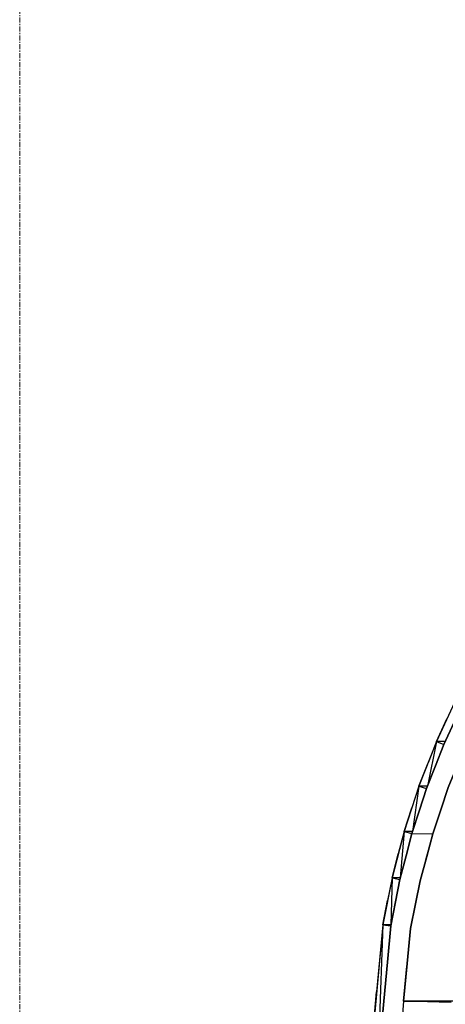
# Model space of a CAD drawing. Header units: millimetres. Extents: x 61846 to 198573, y 13020 to 52988.
# Tile 230 of 240: x 185738 to 186801, y 24678 to 27141. Entities that reach past the tile are written whole.
import ezdxf

# ---------------------------------------------------------------- set-up
doc = ezdxf.new("R2010")
doc.units = ezdxf.units.MM
doc.linetypes.add('Grid Line', pattern=[22.225, 12.7, -3.175, 3.175, -3.175])
doc.layers.add('A-ROOF', color=132, linetype='Continuous', lineweight=35)
doc.layers.add('S-GRID', color=1, linetype='Continuous', lineweight=18)

# ---------------------------------------------------------------- blocks, each defined once
blk = doc.blocks.new('27_NOAHH_Dak_Dak-x 2835671 - 21_10_Baksteen wit halfsteens-163091-GZ lierenkamer 4')
at = {"layer": 'A-ROOF', "color": 250, "lineweight": 25}
for p, q in [((-49168.2, 25444.2), (-49218.5, 25335.6)), ((-49218.5, 25335.6), (-49192.4, 25391.9)), ((-49218.5, 25335.6), (-49192.4, 25391.9)), ((-49174.1, 25383.8), (-49200, 25328.1)), ((-49218.5, 25335.6), (-49262.3, 25224.2)), ((-49218.5, 25335.6), (-49240.8, 25224.2)), ((-49218.5, 25335.6), (-49239.6, 25282)), ((-49218.5, 25335.6), (-49239.6, 25282)), ((-49200, 25328.1), (-49220.8, 25275.1)), ((-49196.5, 25335.6), (-49218.5, 25335.6)), ((-49218.5, 25335.6), (-49200, 25328.1)), ((-49262.3, 25224.2), (-49239.6, 25282)), ((-49262.3, 25224.2), (-49239.6, 25282)), ((-49220.8, 25275.1), (-49243.3, 25217.9)), ((-49262.3, 25224.2), (-49299.3, 25110.4)), ((-49262.3, 25224.2), (-49280.1, 25169.4)), ((-49262.3, 25224.2), (-49280.1, 25169.4)), ((-49262.3, 25224.2), (-49278.3, 25110.4)), ((-49240.8, 25224.2), (-49262.3, 25224.2)), ((-49262.3, 25224.2), (-49243.3, 25217.9)), ((-49243.3, 25217.9), (-49261, 25163.7)), ((-49299.3, 25110.4), (-49280.1, 25169.4)), ((-49299.3, 25110.4), (-49280.1, 25169.4)), ((-49261, 25163.7), (-49280, 25105.3)), ((-49299.3, 25110.4), (-49329.5, 24994.6)), ((-49299.3, 25110.4), (-49313.9, 25054.6)), ((-49299.3, 25110.4), (-49313.9, 25054.6)), ((-49299.3, 25110.4), (-49308.9, 24994.6)), ((-49278.3, 25110.4), (-49299.3, 25110.4)), ((-49299.3, 25110.4), (-49280, 25105.3)), ((-49280, 25105.3), (-49294.4, 25050.1)), ((-49329.5, 24994.6), (-49313.9, 25054.6)), ((-49329.5, 24994.6), (-49313.9, 25054.6)), ((-49294.4, 25050.1), (-49309.9, 24990.7)), ((-49329.5, 24994.6), (-49352.7, 24877.2)), ((-49329.5, 24994.6), (-49340.7, 24938)), ((-49329.5, 24994.6), (-49340.7, 24938)), ((-49329.5, 24994.6), (-49332.3, 24877.2)), ((-49308.9, 24994.6), (-49329.5, 24994.6)), ((-49329.5, 24994.6), (-49309.9, 24990.7)), ((-49309.9, 24990.7), (-49320.9, 24934.7)), ((-49352.7, 24877.2), (-49340.7, 24938)), ((-49352.7, 24877.2), (-49340.7, 24938)), ((-49320.9, 24934.7), (-49332.8, 24874.5)), ((-49352.7, 24877.2), (-49384.8, 24529.6)), ((-49352.7, 24877.2), (-49368.1, 24709.6)), ((-49352.7, 24877.2), (-49368.1, 24709.6)), ((-49352.7, 24877.2), (-49364.7, 24529.6)), ((-49332.3, 24877.2), (-49352.7, 24877.2)), ((-49352.7, 24877.2), (-49332.8, 24874.5)), ((-49332.8, 24874.5), (-49349.4, 24695.2)), ((-49384.8, 24529.6), (-49368.1, 24709.6)), ((-49384.8, 24529.6), (-49368.1, 24709.6)), ((-49349.4, 24695.2), (-49364.9, 24527.4))]:
    blk.add_line(p, q, dxfattribs=at)
blk = doc.blocks.new('27_NOAHH_Dak_Dak-x 2835671 - 21_10_Hout-163087-GZ lierenkamer 4')
at = {"layer": 'A-ROOF', "color": 250, "lineweight": 25}
for p, q in [((-49174.1, 25383.9), (-49200, 25328.1)), ((-49200, 25328.1), (-49174.1, 25383.9)), ((-49200, 25328), (-49220.9, 25275)), ((-49220.9, 25275), (-49200, 25328)), ((-49200, 25328.1), (-49200, 25328)), ((-49200, 25328.1), (-49200, 25328)), ((-49200, 25328), (-49200, 25328.1)), ((-49220.9, 25275), (-49243.3, 25217.9)), ((-49243.3, 25217.9), (-49220.9, 25275)), ((-49243.3, 25217.9), (-49261, 25163.7)), ((-49261, 25163.7), (-49243.3, 25217.9)), ((-49189.1, 25220.5), (-49207.8, 25164.9)), ((-49189.1, 25220.5), (-49207.8, 25164.9)), ((-49207.8, 25164.9), (-49227.9, 25105.1)), ((-49207.8, 25164.9), (-49227.9, 25105.1)), ((-49261, 25163.7), (-49280, 25105.3)), ((-49280, 25105.3), (-49261, 25163.7)), ((-49280, 25105.2), (-49294.4, 25050)), ((-49294.4, 25050), (-49280, 25105.2)), ((-49280, 25105.3), (-49280, 25105.2)), ((-49280, 25105.3), (-49280, 25105.2)), ((-49280, 25105.3), (-49227.9, 25105)), ((-49280, 25105.2), (-49280, 25105.3)), ((-49227.9, 25105), (-49243.1, 25048.3)), ((-49227.9, 25105), (-49243.1, 25048.3)), ((-49227.9, 25105.1), (-49227.9, 25105)), ((-49227.9, 25105.1), (-49227.9, 25105)), ((-49294.4, 25050), (-49309.9, 24990.7)), ((-49309.9, 24990.7), (-49294.4, 25050)), ((-49243.1, 25048.3), (-49259.3, 24987.3)), ((-49243.1, 25048.3), (-49259.3, 24987.3)), ((-49309.9, 24990.7), (-49320.9, 24934.7)), ((-49320.9, 24934.7), (-49309.9, 24990.7)), ((-49259.3, 24987.3), (-49270.9, 24929.7)), ((-49259.3, 24987.3), (-49270.9, 24929.7)), ((-49320.9, 24934.7), (-49332.8, 24874.5)), ((-49332.8, 24874.5), (-49320.9, 24934.7)), ((-49270.9, 24929.7), (-49283.3, 24867.9)), ((-49270.9, 24929.7), (-49283.3, 24867.9)), ((-49332.8, 24874.5), (-49341.2, 24783.6)), ((-49341.2, 24783.6), (-49332.8, 24874.5)), ((-49283.3, 24867.9), (-49292.3, 24773.9)), ((-49283.3, 24867.9), (-49292.3, 24773.9)), ((-49341.2, 24783.6), (-49350.2, 24686.1)), ((-49350.2, 24686.1), (-49341.2, 24783.6)), ((-49300.8, 24686.1), (-49292.3, 24773.9)), ((-49292.3, 24773.9), (-49300.8, 24686.1)), ((-49357.8, 24604), (-49350.2, 24686.1)), ((-49357.8, 24604), (-49350.2, 24686.1)), ((-49300.8, 24686.1), (-49315.8, 24503.3)), ((-49300.8, 24686.1), (-49315.8, 24503.3))]:
    blk.add_line(p, q, dxfattribs=at)
blk = doc.blocks.new('27_NOAHH_Dak_Dak-x 2835671 - 27_10_Kunststof-163083-GZ lierenkamer 4')
at = {"layer": 'A-ROOF', "color": 250, "lineweight": 25}
for p, q in [((-47843.9, 26372.5), (-47887.3, 26365.5)), ((-47887.3, 26365.5), (-47843.9, 26372.5)), ((-47827.8, 26374), (-47843.9, 26372.5)), ((-47843.9, 26372.5), (-47827.8, 26374)), ((-47793.2, 26377.1), (-47827.8, 26374)), ((-47827.8, 26374), (-47793.2, 26377.1)), ((-47793.2, 26377.1), (-47738.8, 26381.9)), ((-47793.2, 26377.1), (-47738.8, 26381.9)), ((-47738.8, 26381.9), (-47738.1, 26382)), ((-47738.8, 26381.9), (-47738.1, 26382)), ((-47738.1, 26382), (-47737.4, 26382)), ((-47738.1, 26382), (-47737.4, 26382)), ((-47705.1, 26385.4), (-47737.4, 26382)), ((-47737.4, 26382), (-47705.1, 26385.4)), ((-47705.1, 26385.4), (-47670.3, 26389.1)), ((-47705.1, 26385.4), (-47670.3, 26389.1)), ((-47670.3, 26389.1), (-47669.5, 26373)), ((-47670.3, 26389.1), (-47669.5, 26373)), ((-47668.9, 26360.9), (-47669.5, 26373)), ((-47669.5, 26373), (-47668.8, 26357.8)), ((-47948.1, 26355.6), (-48001.2, 26342.9)), ((-48001.2, 26342.9), (-47948.1, 26355.6)), ((-47948.1, 26355.6), (-47941.7, 26356.6)), ((-47948.1, 26355.6), (-47941.7, 26356.6)), ((-47887.3, 26365.5), (-47941.7, 26356.6)), ((-47941.7, 26356.6), (-47887.3, 26365.5)), ((-47668.8, 26357.8), (-47744, 26345.5)), ((-47668.8, 26357.8), (-47744, 26345.5)), ((-47668.8, 26357.8), (-47668.9, 26360.9)), ((-48050.8, 26331.1), (-48094.9, 26317.1)), ((-48094.9, 26317.1), (-48050.8, 26331.1)), ((-48001.2, 26342.9), (-48050.8, 26331.1)), ((-48050.8, 26331.1), (-48001.2, 26342.9)), ((-47850.5, 26328.2), (-47889.9, 26321.8)), ((-47856, 26327.3), (-47889.9, 26321.8)), ((-47850.5, 26328.2), (-47856, 26327.3)), ((-47814.2, 26334), (-47850.5, 26328.2)), ((-47814.2, 26334), (-47850.5, 26328.2)), ((-47744, 26345.5), (-47814.2, 26334)), ((-47744, 26345.5), (-47814.2, 26334)), ((-48151.4, 26299.2), (-48200.9, 26279.5)), ((-48200.9, 26279.5), (-48151.4, 26299.2)), ((-48099.3, 26315.7), (-48151.4, 26299.2)), ((-48151.4, 26299.2), (-48099.3, 26315.7)), ((-48094.9, 26317.1), (-48099.3, 26315.7)), ((-48099.3, 26315.7), (-48094.9, 26317.1)), ((-48007.8, 26280.8), (-47930.5, 26307.8)), ((-47930.5, 26307.8), (-48007.8, 26280.8)), ((-47915.1, 26313.2), (-47930.5, 26307.8)), ((-47915.1, 26313.2), (-47930.5, 26307.8)), ((-47915.1, 26313.2), (-47903, 26317.4)), ((-47903, 26317.4), (-47915.1, 26313.2)), ((-47889.9, 26321.8), (-47903, 26317.4)), ((-47889.9, 26321.8), (-47903, 26317.4)), ((-48200.9, 26279.5), (-48244.6, 26262)), ((-48244.6, 26262), (-48200.9, 26279.5)), ((-48007.8, 26280.8), (-48061.6, 26262)), ((-48038.7, 26270), (-48007.8, 26280.8)), ((-48260.4, 26254.8), (-48297.5, 26236.7)), ((-48297.5, 26236.7), (-48260.4, 26254.8)), ((-48252.3, 26258.7), (-48260.4, 26254.8)), ((-48260.4, 26254.8), (-48252.3, 26258.7)), ((-48252.3, 26258.7), (-48249.4, 26260.1)), ((-48249.4, 26260.1), (-48252.3, 26258.7)), ((-48249.4, 26260.1), (-48252.3, 26258.7)), ((-48249.4, 26260.1), (-48252.3, 26258.7)), ((-48252.3, 26258.7), (-48249.4, 26260.1)), ((-48249.4, 26260.1), (-48247.1, 26261)), ((-48249.4, 26260.1), (-48247.1, 26261)), ((-48249.4, 26260.1), (-48247.1, 26261)), ((-48249.4, 26260.1), (-48247.1, 26261)), ((-48244.6, 26262), (-48247.1, 26261)), ((-48247.1, 26261), (-48244.6, 26262)), ((-48082.6, 26254.7), (-48125.1, 26232.5)), ((-48082.6, 26254.7), (-48125.1, 26232.5)), ((-48082.6, 26254.7), (-48078.5, 26256.2)), ((-48078.5, 26256.2), (-48082.6, 26254.7)), ((-48068.5, 26259.6), (-48078.5, 26256.2)), ((-48078.5, 26256.2), (-48073.4, 26257.9)), ((-48073.4, 26257.9), (-48068.5, 26259.6)), ((-48061.6, 26262), (-48068.5, 26259.6)), ((-48061.6, 26262), (-48068.5, 26259.6)), ((-48061.6, 26262), (-48038.7, 26270)), ((-48344.4, 26213.9), (-48297.5, 26236.7)), ((-48344.4, 26213.9), (-48297.5, 26236.7)), ((-48125.1, 26232.5), (-48163.3, 26212.6)), ((-48125.1, 26232.5), (-48153.1, 26217.9)), ((-48346.7, 26212.6), (-48388.3, 26188.5)), ((-48388.3, 26188.5), (-48346.7, 26212.6)), ((-48346.7, 26212.6), (-48345.6, 26213.2)), ((-48346.7, 26212.6), (-48345.6, 26213.2)), ((-48345.6, 26213.2), (-48344.4, 26213.9)), ((-48345.6, 26213.2), (-48344.4, 26213.9)), ((-48201.8, 26192.5), (-48163.3, 26212.6)), ((-48163.3, 26212.6), (-48201.8, 26192.5)), ((-48153.1, 26217.9), (-48163.3, 26212.6)), ((-48435.7, 26161), (-48388.3, 26188.5)), ((-48435.7, 26161), (-48388.3, 26188.5)), ((-48245.5, 26169.7), (-48207.1, 26189.7)), ((-48207.1, 26189.7), (-48245.5, 26169.7)), ((-48207.1, 26189.7), (-48201.8, 26192.5)), ((-48201.8, 26192.5), (-48207.1, 26189.7)), ((-48479.7, 26131.1), (-48435.7, 26161)), ((-48479.7, 26131.1), (-48435.7, 26161)), ((-48292.6, 26144.7), (-48276.1, 26153.5)), ((-48276.1, 26153.5), (-48292.6, 26144.7)), ((-48276.1, 26153.5), (-48245.5, 26169.7)), ((-48245.5, 26169.7), (-48276.1, 26153.5)), ((-48523, 26101.6), (-48486.3, 26126.6)), ((-48523, 26101.6), (-48486.3, 26126.6)), ((-48479.7, 26131.1), (-48486.3, 26126.6)), ((-48486.3, 26126.6), (-48479.7, 26131.1)), ((-48306, 26137.6), (-48337.8, 26112.2)), ((-48306, 26137.6), (-48337.8, 26112.2)), ((-48292.6, 26144.7), (-48306, 26137.6)), ((-48306, 26137.6), (-48298, 26141.8)), ((-48298, 26141.8), (-48292.6, 26144.7)), ((-48564.8, 26069.3), (-48523, 26101.6)), ((-48564.8, 26069.3), (-48523, 26101.6)), ((-48337.8, 26112.2), (-48367.4, 26088.6)), ((-48364.8, 26090.7), (-48337.8, 26112.2)), ((-48458.2, 26017.3), (-48367.4, 26088.6)), ((-48367.4, 26088.6), (-48458.2, 26017.3)), ((-48367.4, 26088.6), (-48364.8, 26090.7)), ((-48603.9, 26039.2), (-48564.8, 26069.3)), ((-48603.9, 26039.2), (-48564.8, 26069.3)), ((-48644, 26004.7), (-48603.9, 26039.2)), ((-48644, 26004.7), (-48603.9, 26039.2)), ((-48681.4, 25972.5), (-48644, 26004.7)), ((-48681.4, 25972.5), (-48644, 26004.7)), ((-48557.6, 25939.2), (-48458.2, 26017.3)), ((-48458.2, 26017.3), (-48557.6, 25939.2)), ((-48719.6, 25936), (-48681.4, 25972.5)), ((-48719.6, 25936), (-48681.4, 25972.5)), ((-48755.3, 25901.8), (-48719.6, 25936)), ((-48755.3, 25901.8), (-48719.6, 25936)), ((-48557.6, 25939.2), (-48615.1, 25879.3)), ((-48557.6, 25939.2), (-48615.1, 25879.3)), ((-48755.3, 25901.8), (-48788.9, 25866)), ((-48788.9, 25866), (-48755.3, 25901.8)), ((-48669.2, 25823), (-48615.1, 25879.3)), ((-48615.1, 25879.3), (-48669.2, 25823)), ((-48788.9, 25866), (-48825.3, 25827.2)), ((-48825.3, 25827.2), (-48788.9, 25866)), ((-48825.3, 25827.2), (-48856.9, 25789.7)), ((-48856.9, 25789.7), (-48825.3, 25827.2)), ((-48704.1, 25784.8), (-48669.2, 25823)), ((-48669.2, 25823), (-48704.1, 25784.8)), ((-48856.9, 25789.7), (-48891.1, 25749.1)), ((-48891.1, 25749.1), (-48856.9, 25789.7)), ((-48736.8, 25749.1), (-48704.1, 25784.8)), ((-48704.1, 25784.8), (-48736.8, 25749.1)), ((-48891.1, 25749.1), (-48928.7, 25698.6)), ((-48928.7, 25698.6), (-48891.1, 25749.1)), ((-48736.8, 25749.1), (-48756.1, 25719.7)), ((-48745.8, 25735.4), (-48756.1, 25719.7)), ((-48736.8, 25749.1), (-48745.8, 25735.4)), ((-48756.1, 25719.7), (-48777.1, 25688)), ((-48756.1, 25719.7), (-48777.1, 25688)), ((-48928.7, 25698.6), (-48963.9, 25651.3)), ((-48963.9, 25651.3), (-48928.7, 25698.6)), ((-48777.1, 25688), (-48864.5, 25561.2)), ((-48777.1, 25688), (-48864.5, 25561.2)), ((-48963.9, 25651.3), (-48995.8, 25602.2)), ((-48995.8, 25602.2), (-48963.9, 25651.3)), ((-48995.8, 25602.2), (-49030.3, 25549.2)), ((-49030.3, 25549.2), (-48995.8, 25602.2)), ((-48864.5, 25561.2), (-48947, 25441.5)), ((-48924, 25474.8), (-48864.5, 25561.2)), ((-49030.3, 25549.2), (-49059, 25498.2)), ((-49059, 25498.2), (-49030.3, 25549.2)), ((-49059, 25498.2), (-49090.1, 25443)), ((-49090.1, 25443), (-49059, 25498.2)), ((-48947, 25441.5), (-48924, 25474.8)), ((-49090.1, 25443), (-49115.6, 25390.3)), ((-49115.6, 25390.3), (-49090.1, 25443)), ((-48947, 25441.5), (-48978.3, 25376)), ((-48947, 25441.5), (-48978.3, 25376)), ((-49115.6, 25390.3), (-49143.1, 25333.4)), ((-49143.1, 25333.4), (-49115.6, 25390.3)), ((-48978.3, 25376), (-49012, 25305.4)), ((-48978.3, 25376), (-49012, 25305.4)), ((-49143.1, 25333.4), (-49165.3, 25279.1)), ((-49165.3, 25279.1), (-49143.1, 25333.4)), ((-49012, 25305.4), (-49030.1, 25267.4)), ((-49012, 25305.4), (-49030.1, 25267.4)), ((-49165.3, 25279.1), (-49189.1, 25220.5)), ((-49189.1, 25220.5), (-49165.3, 25279.1)), ((-49030.1, 25267.4), (-49047, 25231.8)), ((-49035.9, 25255.1), (-49030.1, 25267.4)), ((-49047, 25231.8), (-49042.2, 25241.8)), ((-49042.2, 25241.8), (-49035.9, 25255.1)), ((-49189.1, 25220.5), (-49207.8, 25164.9)), ((-49207.8, 25164.9), (-49189.1, 25220.5)), ((-49047, 25231.8), (-49078.1, 25140.6)), ((-49047, 25231.8), (-49078.1, 25140.6)), ((-49207.8, 25164.9), (-49227.9, 25105)), ((-49227.9, 25105), (-49207.8, 25164.9)), ((-49078.1, 25140.6), (-49111.6, 25042.3)), ((-49078.1, 25140.6), (-49111.6, 25042.3)), ((-49227.9, 25105), (-49243, 25048.3)), ((-49243, 25048.3), (-49227.9, 25105)), ((-49243, 25048.3), (-49259.3, 24987.3)), ((-49259.3, 24987.3), (-49243, 25048.3)), ((-49111.6, 25042.3), (-49117.3, 25024.5)), ((-49111.6, 25042.3), (-49117.3, 25024.5)), ((-49122.6, 25007.9), (-49117.3, 25024.5)), ((-49117.3, 25024.5), (-49122.6, 25007.9)), ((-49122.6, 25007.9), (-49125.9, 24986.3)), ((-49122.6, 25007.9), (-49125.2, 24991)), ((-49259.3, 24987.3), (-49270.9, 24929.7)), ((-49270.9, 24929.7), (-49259.3, 24987.3)), ((-49125.9, 24986.3), (-49129.4, 24963.1)), ((-49125.9, 24986.3), (-49129.4, 24963.1)), ((-49125.2, 24991), (-49125.9, 24986.3)), ((-49129.4, 24963.1), (-49153.2, 24820)), ((-49129.4, 24963.1), (-49153.2, 24820)), ((-49270.9, 24929.7), (-49283.3, 24867.9)), ((-49283.3, 24867.9), (-49270.9, 24929.7)), ((-49283.3, 24867.9), (-49291.7, 24780.2)), ((-49291.7, 24780.2), (-49283.3, 24867.9)), ((-49175.4, 24686.1), (-49153.2, 24820)), ((-49153.2, 24820), (-49175.4, 24686.1)), ((-49291.7, 24780.2), (-49300.8, 24686.1)), ((-49300.8, 24686.1), (-49291.7, 24780.2)), ((-49300.8, 24686.1), (-49240.3, 24686.1)), ((-49240.3, 24686.1), (-49300.8, 24686.1)), ((-49175.4, 24686.1), (-49240.3, 24686.1)), ((-49175.4, 24686.1), (-49240.3, 24686.1))]:
    blk.add_line(p, q, dxfattribs=at)
blk = doc.blocks.new('27_NOAHH_Dak_Dak-x 2835671 - 27_NOAHH_Dak_Dak-x 2835671-163054-GZ lierenkamer 4')
for name in ['27_NOAHH_Dak_Dak-x 2835671 - 21_10_Baksteen wit halfsteens-163091-GZ lierenkamer 4', '27_NOAHH_Dak_Dak-x 2835671 - 21_10_Hout-163087-GZ lierenkamer 4', '27_NOAHH_Dak_Dak-x 2835671 - 27_10_Kunststof-163083-GZ lierenkamer 4']:
    blk.add_blockref(name, (0, 0))
blk = doc.blocks.new('27_NOAHH_Dak_Dak-x 2863758 - 21_10_Hout-164661-GZ lierenkamer 4')
at = {"layer": 'A-ROOF', "color": 250, "lineweight": 25}
blk.add_line((-49181.7, 24683.1), (-49300.8, 24686.1), dxfattribs=at)
blk = doc.blocks.new('27_NOAHH_Dak_Dak-x 2863758 - 27_NOAHH_Dak_Dak-x 2863758-164626-GZ lierenkamer 4')
blk.add_blockref('27_NOAHH_Dak_Dak-x 2863758 - 21_10_Hout-164661-GZ lierenkamer 4', (0, 0))
blk = doc.blocks.new('TadP_A_BWK_BOUWKUNDE_rvt-6-GZ lierenkamer 4')
at = {"layer": 'A-ROOF', "color": 250, "lineweight": 25}
for name in ['27_NOAHH_Dak_Dak-x 2835671 - 27_NOAHH_Dak_Dak-x 2835671-163054-GZ lierenkamer 4', '27_NOAHH_Dak_Dak-x 2863758 - 27_NOAHH_Dak_Dak-x 2863758-164626-GZ lierenkamer 4']:
    blk.add_blockref(name, (0, 0), dxfattribs=at)

msp = doc.modelspace()

# ---------------------------------------------------------------- linework, layer by layer
at = {"layer": 'S-GRID', "linetype": 'Grid Line'}
msp.add_line((185737.8, 13020.4), (185737.8, 28603), dxfattribs=at)

# ---------------------------------------------------------------- block references
at = {"color": 210, "lineweight": 5}
msp.add_blockref('TadP_A_BWK_BOUWKUNDE_rvt-6-GZ lierenkamer 4', (235997.8, 0), dxfattribs=at)

doc.saveas('drawing.dxf')
